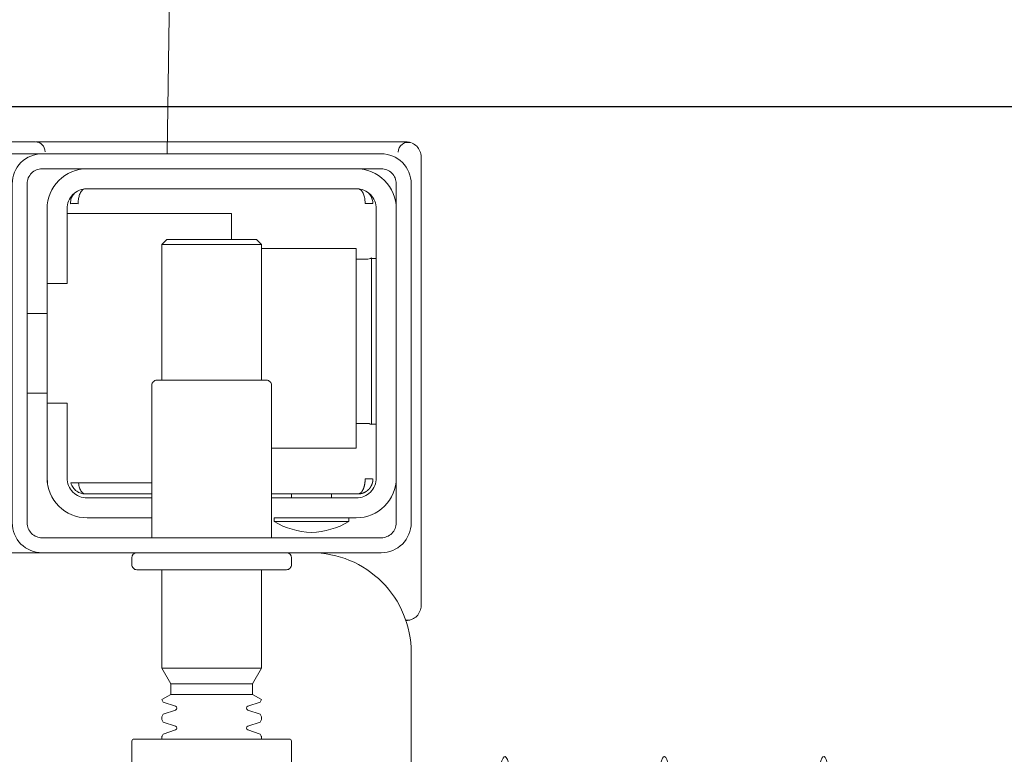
# Model space of a CAD drawing. Header units: millimetres. Extents: x -1893473 to 1546619, y -568027 to 942944.
# Tile 247 of 256: x 169673 to 169771, y -495437 to -495363. Entities that reach past the tile are written whole.
import ezdxf
from ezdxf.enums import TextEntityAlignment as Align

# ---------------------------------------------------------------- set-up
doc = ezdxf.new("R2010")
doc.units = ezdxf.units.MM
doc.header["$LTSCALE"] = 0.2
doc.layers.get('0').update_dxf_attribs({"lineweight": 0})
for name, color, linetype, lineweight in [('!! 0_Opis_pom', 9, 'Continuous', 13), ('!! 1_OPIS POM NOWE', 140, 'Continuous', 5), ('!! 2_wypos-sanitarne', 240, 'Continuous', 9), ('P-Opis nadproża', 150, 'Continuous', 9)]:
    doc.layers.add(name, color=color, linetype=linetype, lineweight=lineweight)
doc.layers.add('!! 1_zabudowa GK', color=33, linetype='Continuous')
doc.layers.add('!!_@ wypos sanit nd', color=7, linetype='Continuous', lineweight=0, plot=False)
doc.styles.add('ARIAL', font='tahoma.ttf')

# ---------------------------------------------------------------- blocks, each defined once
blk = doc.blocks.new('A$C324a30b8')
for points in [[(-0.178321, -0.478319), (-0.177971, -0.239159), (-0.17727, -0.119576), (-0.175524, 0.000001)], [(-0.175524, 0), (0.175524, 0)]]:
    blk.add_lwpolyline(points)
blk = doc.blocks.new('A$C4ebe9e89')
for points in [[(-0.159932, 0.04968), (-0.172483, 0.04968, 0.405519), (-0.171998, 0.05018), (-0.171998, 0.05088, 0.414214), (-0.172498, 0.05138), (-0.187498, 0.05138, 0.414214), (-0.187998, 0.05088), (-0.187998, 0.05018, 0.405519), (-0.187513, 0.04968), (-0.189998, 0.04968, -0.414214), (-0.199998, 0.05968), (-0.199998, 0.13968, -0.266001), (-0.195061, 0.148304)], [(-0.187998, 0.144827), (-0.187998, 0.068559, 0.414214), (-0.187798, 0.068359), (-0.175453, 0.068359), (-0.172198, 0.068359, 0.414214), (-0.171998, 0.068559), (-0.171998, 0.072359)], [(-0.184999, 0.068359), (-0.184999, 0.068117, -0.050055), (-0.184852, 0.067856), (-0.183635, 0.067448, -0.719897), (-0.183635, 0.067069), (-0.184852, 0.066662, -0.050055), (-0.184999, 0.0664), (-0.184999, 0.066117, -0.050055), (-0.184852, 0.065856), (-0.183635, 0.065448, -0.719897), (-0.183635, 0.065069), (-0.184852, 0.064662, -0.050055), (-0.184999, 0.0644), (-0.184099, 0.063881), (-0.184099, 0.062818), (-0.184999, 0.061259), (-0.184999, 0.05138)], [(-0.174999, 0.068359), (-0.174999, 0.068117, 0.050055), (-0.175145, 0.067856), (-0.176362, 0.067448, 0.719897), (-0.176362, 0.067069), (-0.175145, 0.066662, 0.050055), (-0.174999, 0.0664), (-0.174999, 0.066117, 0.050055), (-0.175145, 0.065856), (-0.176362, 0.065448, 0.719897), (-0.176362, 0.065069), (-0.175145, 0.064662, 0.050055), (-0.174999, 0.0644), (-0.175899, 0.063881), (-0.175899, 0.062818), (-0.174999, 0.061259), (-0.174999, 0.05138)], [(-0.200106, 0.056343, 0.091301), (-0.200554, 0.056035, 0.198909), (-0.200993, 0.054975)], [(-0.199445, 0.056398, 0.170835), (-0.200106, 0.056343)], [(-0.186248, 0.046561, 0.119096), (-0.189998, 0.047643, 0.119096), (-0.193748, 0.046561)], [(-0.185998, 0.04818), (-0.185998, 0.03288, 0.414214), (-0.185498, 0.03238), (-0.174498, 0.03238, 0.414214), (-0.173998, 0.03288), (-0.173998, 0.04818)], [(-0.198498, 0.04218, -0.414214), (-0.194498, 0.04618), (-0.186248, 0.04618), (-0.186248, 0.046561), (-0.193748, 0.046561), (-0.193748, 0.04618)], [(-0.173998, 0.04618), (-0.167498, 0.04618, -0.414214), (-0.163498, 0.04218), (-0.163529, 0.04268)], [(-0.185998, 0.04418), (-0.194498, 0.04418, 0.414214), (-0.196498, 0.04218), (-0.196498, 0.01518, 0.414214), (-0.194498, 0.01318), (-0.167498, 0.01318, 0.414214), (-0.165498, 0.01518), (-0.165498, 0.02268), (-0.163498, 0.02268), (-0.163498, 0.04218)], [(-0.163498, 0.03468), (-0.165498, 0.03468), (-0.165498, 0.04218, 0.414214), (-0.167498, 0.04418), (-0.173998, 0.04418)], [(-0.194498, 0.020247), (-0.19515, 0.020244), (-0.195421, 0.020242), (-0.1956, 0.020239), (-0.195666, 0.020236, 0.116465), (-0.19589, 0.020184), (-0.196006, 0.020125), (-0.196006, 0.036834), (-0.19589, 0.036776, 0.116465), (-0.195666, 0.036723), (-0.195421, 0.036717), (-0.19515, 0.036715), (-0.194498, 0.036712)], [(-0.167498, 0.01118, 0.414214), (-0.163498, 0.01518), (-0.163498, 0.02268)], [(-0.198498, 0.01518, 0.414214), (-0.194498, 0.01118)], [(-0.200993, 0.009984, 0.198909), (-0.200554, 0.008924, 0.091301), (-0.200106, 0.008616)], [(-0.162365, 0.008487), (-0.162495, 0.008488), (-0.162687, 0.00849), (-0.162936, 0.008491), (-0.163233, 0.008492), (-0.163566, 0.008493), (-0.163926, 0.008493), (-0.164275, 0.008493), (-0.197709, 0.008493), (-0.198409, 0.008493), (-0.199027, 0.008491), (-0.199482, 0.008488), (-0.199608, 0.008493), (-0.199728, 0.008507), (-0.199837, 0.008528), (-0.200033, 0.008586, 0.517033), (-0.198697, 0.009525)], [(-0.163298, 0.009479, 0.412536), (-0.162298, 0.008485), (-0.112504, 0.008485), (-0.112213, 0.008513), (-0.111933, 0.008597), (-0.111675, 0.008735), (-0.111448, 0.008919), (-0.111262, 0.009144), (-0.111122, 0.009401), (-0.111035, 0.00968)]]:
    blk.add_lwpolyline(points, format="xyb")
for points in [[(-0.184099, 0.063881), (-0.175899, 0.063881)], [(-0.175899, 0.062818), (-0.184099, 0.062818)], [(-0.174999, 0.061259), (-0.184999, 0.061259)], [(-0.200007, 0.056382), (-0.199875, 0.056422), (-0.199756, 0.056448), (-0.199624, 0.056465), (-0.19948, 0.056471)], [(-0.200993, 0.054975), (-0.200993, 0.009984)], [(-0.19478, 0.043779), (-0.185998, 0.043779)], [(-0.191998, 0.04418), (-0.191998, 0.043779)], [(-0.187998, 0.04418), (-0.187998, 0.043779)], [(-0.166636, 0.04268), (-0.166662, 0.042838), (-0.166686, 0.042951), (-0.166715, 0.04306), (-0.166749, 0.043164), (-0.166786, 0.043262), (-0.166834, 0.043367), (-0.166887, 0.043461), (-0.166944, 0.043545), (-0.167013, 0.043627), (-0.167096, 0.043698), (-0.167183, 0.043748), (-0.167284, 0.043779), (-0.167182, 0.043772), (-0.167077, 0.043758), (-0.166963, 0.043734), (-0.166862, 0.043705), (-0.166765, 0.043669), (-0.166661, 0.043622), (-0.166569, 0.043572), (-0.166462, 0.043503), (-0.16636, 0.043424), (-0.166266, 0.043337), (-0.16618, 0.043243), (-0.166102, 0.043141), (-0.166033, 0.043033), (-0.165973, 0.04292), (-0.165924, 0.042802), (-0.165884, 0.04268), (-0.173998, 0.04268)], [(-0.173998, 0.043779), (-0.167216, 0.043779)], [(-0.184999, 0.01918), (-0.194498, 0.01918), (-0.194498, 0.03918), (-0.185998, 0.03918)], [(-0.195909, 0.036785), (-0.196017, 0.036787), (-0.196155, 0.036788), (-0.196318, 0.03679), (-0.196498, 0.036791)], [(-0.161498, 0.03368), (-0.163498, 0.03368)], [(-0.184999, 0.03238), (-0.184999, 0.018759), (-0.184499, 0.018259), (-0.175499, 0.018259), (-0.174999, 0.018759), (-0.174999, 0.03238)], [(-0.161498, 0.02568), (-0.163498, 0.02568)], [(-0.196498, 0.020168), (-0.196318, 0.020169), (-0.196155, 0.020171), (-0.196017, 0.020172), (-0.195909, 0.020174)], [(-0.174999, 0.018759), (-0.184999, 0.018759)], [(-0.181998, 0.018259), (-0.181998, 0.01568), (-0.165498, 0.01568)], [(-0.166361, 0.013534), (-0.166252, 0.013637), (-0.166184, 0.013712), (-0.166122, 0.013791), (-0.166059, 0.013884), (-0.166004, 0.013978), (-0.165958, 0.014074), (-0.165919, 0.014169), (-0.165885, 0.014275), (-0.16586, 0.01438), (-0.165842, 0.014485), (-0.165833, 0.014585), (-0.165831, 0.014688), (-0.165931, 0.01468), (-0.166064, 0.01468), (-0.166296, 0.01468), (-0.166405, 0.01468), (-0.166505, 0.01468), (-0.166607, 0.014683), (-0.16661, 0.014583), (-0.166619, 0.014482), (-0.166625, 0.01438), (-0.166636, 0.014278), (-0.166652, 0.014176), (-0.166672, 0.014072), (-0.166697, 0.013967), (-0.166726, 0.013865), (-0.166758, 0.013769), (-0.166802, 0.013661), (-0.16685, 0.013562), (-0.166902, 0.013473), (-0.166968, 0.013383), (-0.167039, 0.013308), (-0.167118, 0.013246), (-0.167252, 0.01318), (-0.194749, 0.01318), (-0.194928, 0.013283), (-0.195007, 0.013359), (-0.195074, 0.013444), (-0.195129, 0.013531), (-0.19518, 0.01363), (-0.195221, 0.013724), (-0.195257, 0.013825), (-0.19529, 0.013933), (-0.195318, 0.014045), (-0.195338, 0.014146), (-0.195355, 0.014249), (-0.195368, 0.014354), (-0.195378, 0.014462), (-0.195384, 0.014576), (-0.195386, 0.01468), (-0.196166, 0.014666), (-0.196162, 0.014565), (-0.19615, 0.014459), (-0.19613, 0.014353), (-0.196104, 0.014253), (-0.196069, 0.014148), (-0.19603, 0.014055), (-0.195979, 0.013954), (-0.195924, 0.013863), (-0.195861, 0.013773), (-0.195791, 0.013687), (-0.195714, 0.013607), (-0.195633, 0.013533)]]:
    blk.add_lwpolyline(points)
for points in [[(-0.199998, 0.01268), (-0.199998, 0.04668, -0.414214), (-0.196998, 0.04968), (-0.162998, 0.04968, -0.414214), (-0.159998, 0.04668), (-0.159998, 0.01268, -0.414214), (-0.162998, 0.00968), (-0.196998, 0.00968, -0.414214)], [(-0.161498, 0.04668), (-0.161498, 0.01268, -0.414214), (-0.162998, 0.01118), (-0.196998, 0.01118, -0.414214), (-0.198498, 0.01268), (-0.198498, 0.04668, -0.414214), (-0.196998, 0.04818), (-0.162998, 0.04818, -0.414214)]]:
    blk.add_lwpolyline(points, format="xyb", close=True)
blk.add_lwpolyline([(-0.194666, 0.043779), (-0.194664, 0.043779), (-0.194663, 0.043779), (-0.194663, 0.043779), (-0.194662, 0.043779), (-0.194662, 0.043779), (-0.194661, 0.043779), (-0.194661, 0.043779), (-0.194661, 0.043779), (-0.19466, 0.043779), (-0.194661, 0.043779), (-0.194661, 0.043779), (-0.194661, 0.043779), (-0.194662, 0.043779), (-0.194663, 0.043779), (-0.194663, 0.043779), (-0.194665, 0.043779), (-0.194667, 0.043779), (-0.194669, 0.043779), (-0.194672, 0.043779), (-0.194674, 0.043778), (-0.194677, 0.043778), (-0.19468, 0.043778), (-0.194692, 0.043778), (-0.194698, 0.043777), (-0.194704, 0.043777), (-0.194707, 0.043777), (-0.19471, 0.043776), (-0.194712, 0.043776), (-0.194715, 0.043776), (-0.194717, 0.043776), (-0.194719, 0.043775), (-0.194723, 0.043775), (-0.194725, 0.043774), (-0.194726, 0.043774), (-0.194729, 0.043773), (-0.194731, 0.043773), (-0.194732, 0.043773), (-0.194733, 0.043773), (-0.194735, 0.043772), (-0.194736, 0.043772), (-0.194738, 0.043772), (-0.194739, 0.043771), (-0.194741, 0.043771), (-0.194743, 0.04377), (-0.194746, 0.04377), (-0.194748, 0.043769), (-0.194751, 0.043769), (-0.194753, 0.043768), (-0.194756, 0.043767), (-0.194759, 0.043767), (-0.194762, 0.043766), (-0.194765, 0.043765), (-0.194768, 0.043764), (-0.194772, 0.043763), (-0.194778, 0.043761), (-0.194785, 0.043759), (-0.194792, 0.043756), (-0.194799, 0.043754), (-0.194805, 0.043751), (-0.194812, 0.043748), (-0.194819, 0.043745), (-0.194827, 0.043742), (-0.194834, 0.043738), (-0.194841, 0.043735), (-0.194848, 0.043731), (-0.194855, 0.043727), (-0.194862, 0.043723), (-0.194869, 0.043719), (-0.194876, 0.043714), (-0.194883, 0.04371), (-0.19489, 0.043705), (-0.194897, 0.0437), (-0.194904, 0.043695), (-0.194911, 0.04369), (-0.194918, 0.043684), (-0.194925, 0.043679), (-0.194932, 0.043673), (-0.194939, 0.043668), (-0.194946, 0.043662), (-0.194952, 0.043656), (-0.194959, 0.043649), (-0.194966, 0.043643), (-0.194973, 0.043637), (-0.194979, 0.04363), (-0.194986, 0.043623), (-0.194993, 0.043616), (-0.194999, 0.043609), (-0.195006, 0.043602), (-0.195012, 0.043594), (-0.195019, 0.043587), (-0.195025, 0.043579), (-0.195032, 0.043571), (-0.195038, 0.043563), (-0.195044, 0.043555), (-0.195051, 0.043547), (-0.195057, 0.043539), (-0.195063, 0.04353), (-0.195069, 0.043522), (-0.195076, 0.043513), (-0.195082, 0.043504), (-0.195088, 0.043495), (-0.195094, 0.043486), (-0.1951, 0.043477), (-0.195106, 0.043467), (-0.195111, 0.043458), (-0.195117, 0.043448), (-0.195123, 0.043438), (-0.195129, 0.043428), (-0.195134, 0.043418), (-0.19514, 0.043408), (-0.195145, 0.043398), (-0.195151, 0.043388), (-0.195156, 0.043377), (-0.195162, 0.043366), (-0.195167, 0.043356), (-0.195173, 0.043345), (-0.195178, 0.043334), (-0.195183, 0.043323), (-0.195188, 0.043312), (-0.195193, 0.0433), (-0.195198, 0.043289), (-0.195203, 0.043277), (-0.195208, 0.043266), (-0.195213, 0.043254), (-0.195218, 0.043242), (-0.195223, 0.04323), (-0.195227, 0.043218), (-0.195232, 0.043206), (-0.195236, 0.043194), (-0.195241, 0.043181), (-0.195245, 0.043169), (-0.19525, 0.043157), (-0.195258, 0.043132), (-0.195266, 0.043106), (-0.195274, 0.043081), (-0.195282, 0.043055), (-0.195289, 0.043029), (-0.195296, 0.043003), (-0.195303, 0.042977), (-0.19531, 0.042951), (-0.195316, 0.042925), (-0.195322, 0.042898), (-0.195327, 0.042872), (-0.195333, 0.042845), (-0.195338, 0.042819), (-0.195343, 0.042792), (-0.195347, 0.042765), (-0.195351, 0.042739), (-0.195355, 0.042712), (-0.195359, 0.042685), (-0.195362, 0.042658), (-0.195366, 0.042632), (-0.195368, 0.042605), (-0.195371, 0.042578), (-0.195372, 0.042565), (-0.195373, 0.042559), (-0.195373, 0.042552), (-0.195374, 0.042546), (-0.195375, 0.04254), (-0.195375, 0.042534), (-0.195375, 0.042528), (-0.195376, 0.042522), (-0.195376, 0.042516), (-0.195377, 0.042511), (-0.195377, 0.042505), (-0.195377, 0.0425), (-0.195378, 0.042495), (-0.195378, 0.04249), (-0.195378, 0.042485), (-0.195379, 0.04248), (-0.195379, 0.042476), (-0.195379, 0.042471), (-0.195379, 0.042467), (-0.19538, 0.042463), (-0.19538, 0.04246), (-0.19538, 0.042456), (-0.19538, 0.042453), (-0.19538, 0.04245), (-0.195381, 0.042447), (-0.195381, 0.042444), (-0.195381, 0.042441), (-0.195381, 0.042439), (-0.195381, 0.042437), (-0.195381, 0.042434), (-0.195381, 0.04243), (-0.195382, 0.042427), (-0.195382, 0.042424), (-0.195382, 0.042421), (-0.195382, 0.042415), (-0.195383, 0.042409), (-0.195383, 0.042404), (-0.195384, 0.042399), (-0.195384, 0.042394), (-0.195384, 0.04239), (-0.195384, 0.042385), (-0.195384, 0.042381), (-0.195384, 0.042376), (-0.195384, 0.042371), (-0.195384, 0.042367), (-0.195383, 0.042362), (-0.195383, 0.042357), (-0.195382, 0.042353), (-0.195382, 0.042348), (-0.195381, 0.042344), (-0.19538, 0.04234), (-0.195379, 0.042336), (-0.195378, 0.042329), (-0.195377, 0.042321), (-0.195376, 0.042317), (-0.195376, 0.042313), (-0.195376, 0.04231), (-0.195376, 0.042306), (-0.195376, 0.042302), (-0.195377, 0.042299), (-0.195377, 0.042295), (-0.195378, 0.042291), (-0.19538, 0.042288), (-0.195381, 0.042286), (-0.195381, 0.042285), (-0.195382, 0.042283), (-0.195383, 0.042282), (-0.195385, 0.042281), (-0.195386, 0.042279), (-0.195387, 0.042277), (-0.195389, 0.042276), (-0.195391, 0.042274), (-0.195394, 0.042273), (-0.195396, 0.042272), (-0.195398, 0.042271), (-0.1954, 0.04227), (-0.195403, 0.04227), (-0.195408, 0.04227), (-0.195412, 0.04227), (-0.195417, 0.042271), (-0.195422, 0.042272), (-0.195431, 0.042275), (-0.195441, 0.042279), (-0.195446, 0.04228), (-0.195451, 0.042282), (-0.195457, 0.042283), (-0.19546, 0.042283), (-0.195464, 0.042284), (-0.195471, 0.042284), (-0.195479, 0.042284), (-0.195486, 0.042284), (-0.195494, 0.042284), (-0.195502, 0.042283), (-0.19551, 0.042282), (-0.195519, 0.042282), (-0.195528, 0.042281), (-0.195538, 0.04228), (-0.195548, 0.04228), (-0.195559, 0.042279), (-0.195569, 0.042279), (-0.19558, 0.042279), (-0.19559, 0.042279), (-0.195612, 0.042279), (-0.195634, 0.042279), (-0.195655, 0.042279), (-0.195676, 0.042279), (-0.195697, 0.042279), (-0.195737, 0.042279), (-0.195757, 0.042279), (-0.195777, 0.042279), (-0.195948, 0.042279), (-0.195962, 0.042279), (-0.195976, 0.042279), (-0.19599, 0.042279), (-0.196003, 0.042279), (-0.196016, 0.042279), (-0.196028, 0.042279), (-0.19604, 0.042279), (-0.196051, 0.042279), (-0.196062, 0.042279), (-0.196072, 0.042279), (-0.196082, 0.04228), (-0.196091, 0.042281), (-0.1961, 0.042282), (-0.196108, 0.042283), (-0.196115, 0.042284), (-0.196128, 0.042287), (-0.196134, 0.042287), (-0.19614, 0.042288), (-0.196144, 0.042289), (-0.196149, 0.042288), (-0.196151, 0.042288), (-0.196153, 0.042288), (-0.196154, 0.042287), (-0.196156, 0.042287), (-0.196157, 0.042286), (-0.196159, 0.042285), (-0.19616, 0.042283), (-0.196161, 0.042282), (-0.196162, 0.04228), (-0.196163, 0.042278), (-0.196163, 0.042276), (-0.196164, 0.042273), (-0.196165, 0.042271), (-0.196165, 0.04227), (-0.196165, 0.04227), (-0.196165, 0.042269), (-0.196165, 0.042269), (-0.196166, 0.04227), (-0.196166, 0.042271), (-0.196166, 0.042272), (-0.196166, 0.042274), (-0.196166, 0.042276), (-0.196166, 0.042279), (-0.196166, 0.042282), (-0.196166, 0.042286), (-0.196166, 0.042289), (-0.196166, 0.042293), (-0.196166, 0.042301), (-0.196166, 0.04231), (-0.196166, 0.042318), (-0.196165, 0.042327), (-0.196165, 0.042335), (-0.196165, 0.04234), (-0.196165, 0.042345), (-0.196164, 0.042349), (-0.196164, 0.042355), (-0.196164, 0.04236), (-0.196164, 0.042363), (-0.196163, 0.042366), (-0.196163, 0.042379), (-0.196162, 0.042386), (-0.196162, 0.042392), (-0.196161, 0.042399), (-0.196161, 0.042403), (-0.196161, 0.042407), (-0.19616, 0.04241), (-0.19616, 0.042415), (-0.19616, 0.042419), (-0.196159, 0.042423), (-0.196159, 0.042428), (-0.196158, 0.042433), (-0.196158, 0.042439), (-0.196157, 0.042444), (-0.196156, 0.04245), (-0.196156, 0.042454), (-0.196156, 0.042456), (-0.196155, 0.042459), (-0.196155, 0.042462), (-0.196155, 0.042465), (-0.196154, 0.042468), (-0.196154, 0.042472), (-0.196153, 0.042476), (-0.196153, 0.04248), (-0.196152, 0.042485), (-0.196151, 0.042489), (-0.196151, 0.042495), (-0.19615, 0.0425), (-0.196149, 0.042505), (-0.196148, 0.042511), (-0.196147, 0.042517), (-0.196146, 0.042523), (-0.196145, 0.04253), (-0.196144, 0.042536), (-0.196143, 0.042543), (-0.196141, 0.04255), (-0.19614, 0.042557), (-0.196139, 0.042564), (-0.196137, 0.042572), (-0.196136, 0.042579), (-0.196134, 0.042587), (-0.196132, 0.042595), (-0.196131, 0.042603), (-0.196129, 0.042612), (-0.196125, 0.042628), (-0.196121, 0.042645), (-0.196117, 0.042661), (-0.196112, 0.042677), (-0.196108, 0.042694), (-0.196103, 0.04271), (-0.196098, 0.042726), (-0.196093, 0.042742), (-0.196088, 0.042758), (-0.196082, 0.042774), (-0.196076, 0.04279), (-0.196071, 0.042806), (-0.196065, 0.042822), (-0.196058, 0.042837), (-0.196052, 0.042853), (-0.196045, 0.042869), (-0.196039, 0.042884), (-0.196032, 0.042899), (-0.196025, 0.042915), (-0.196018, 0.04293), (-0.19601, 0.042945), (-0.196003, 0.04296), (-0.195995, 0.042975), (-0.195987, 0.04299), (-0.195979, 0.043005), (-0.195971, 0.043019), (-0.195962, 0.043034), (-0.195954, 0.043048), (-0.195945, 0.043063), (-0.195936, 0.043077), (-0.195927, 0.043091), (-0.195918, 0.043106), (-0.195909, 0.04312), (-0.195899, 0.043133), (-0.195889, 0.043147), (-0.19588, 0.043161), (-0.19587, 0.043175), (-0.195859, 0.043188), (-0.195849, 0.043201), (-0.195839, 0.043215), (-0.195828, 0.043228), (-0.195817, 0.043241), (-0.195806, 0.043254), (-0.195795, 0.043266), (-0.195784, 0.043279), (-0.195773, 0.043292), (-0.195761, 0.043304), (-0.19575, 0.043316), (-0.195738, 0.043328), (-0.195726, 0.04334), (-0.195714, 0.043352), (-0.195702, 0.043364), (-0.19569, 0.043375), (-0.195678, 0.043387), (-0.195665, 0.043398), (-0.195653, 0.043409), (-0.19564, 0.04342), (-0.195627, 0.043431), (-0.195614, 0.043442), (-0.195601, 0.043452), (-0.195588, 0.043463), (-0.195574, 0.043473), (-0.195561, 0.043483), (-0.195547, 0.043493), (-0.195534, 0.043503), (-0.19552, 0.043513), (-0.195506, 0.043522), (-0.195492, 0.043532), (-0.195478, 0.043541), (-0.195463, 0.04355), (-0.195449, 0.043559), (-0.195435, 0.043567), (-0.19542, 0.043576), (-0.195405, 0.043584), (-0.195391, 0.043593), (-0.195376, 0.043601), (-0.195361, 0.043609), (-0.195346, 0.043616), (-0.195331, 0.043624), (-0.195316, 0.043631), (-0.1953, 0.043639), (-0.195285, 0.043646), (-0.19527, 0.043652), (-0.195254, 0.043659), (-0.195239, 0.043666), (-0.195223, 0.043672), (-0.195207, 0.043678), (-0.195191, 0.043684), (-0.195176, 0.04369), (-0.19516, 0.043696), (-0.195144, 0.043701), (-0.195128, 0.043706), (-0.195112, 0.043712), (-0.195096, 0.043716), (-0.195079, 0.043721), (-0.195063, 0.043726), (-0.195047, 0.04373), (-0.19503, 0.043734), (-0.195014, 0.043738), (-0.194997, 0.043742), (-0.194981, 0.043746), (-0.194964, 0.043749), (-0.194948, 0.043753), (-0.194931, 0.043756), (-0.194915, 0.043759), (-0.194906, 0.04376), (-0.194897, 0.043761), (-0.194888, 0.043763), (-0.194878, 0.043764), (-0.194868, 0.043766), (-0.194857, 0.043767), (-0.194846, 0.043768), (-0.194835, 0.04377), (-0.194823, 0.043771), (-0.194811, 0.043772), (-0.194799, 0.043773), (-0.194792, 0.043774), (-0.194786, 0.043774), (-0.194781, 0.043775), (-0.194775, 0.043775), (-0.19477, 0.043776), (-0.194765, 0.043776), (-0.194755, 0.043777), (-0.194745, 0.043777), (-0.194741, 0.043777), (-0.194736, 0.043778), (-0.194732, 0.043778), (-0.194728, 0.043778), (-0.194712, 0.043779), (-0.194704, 0.043779), (-0.194696, 0.043779), (-0.194694, 0.043779), (-0.194692, 0.043779), (-0.19469, 0.043779), (-0.194689, 0.043779), (-0.194686, 0.043779), (-0.194683, 0.043779), (-0.194678, 0.043779), (-0.194676, 0.043779), (-0.194673, 0.043779), (-0.194671, 0.043779), (-0.19467, 0.043779), (-0.194668, 0.043779)], close=True)
for centre in [(-0.241363, 0.125806), (-0.225377, 0.125806), (-0.209392, 0.125806)]:
    blk.add_ellipse(centre, major_axis=(0, 0.055698), ratio=0.04256, start_param=0.705617, end_param=3.691026)
blk = doc.blocks.new('A$C2EB40A8D')
at = {"layer": '!! 1_zabudowa GK'}
blk.add_lwpolyline([(6407.5648, -969.98603), (3298.87011, -969.98603)], dxfattribs=at)
at = {"layer": '!! 2_wypos-sanitarne', "xscale": 1000, "yscale": 1000, "zscale": 1000, "rotation": 180}
blk.add_blockref('A$C324a30b8', (5843.98841, -974.6955), dxfattribs=at)
at = {"layer": '!!_@ wypos sanit nd', "xscale": 1000, "yscale": 1000, "zscale": 1000, "rotation": 180}
blk.add_blockref('A$C4ebe9e89', (5843.98841, -965.0155), dxfattribs=at)
at = {"layer": '!! 0_Opis_pom', "ltscale": 0.7, "style": 'ARIAL'}
for tag, p in [('B1,21', (-891.77727, 31796.97458)), ('A1,16', (-13651.31084, 31587.95236)), ('B1,19', (-5798.61305, 31587.22944)), ('B1/17', (-9701.43347, 31565.05244)), ('1,23', (10805.41388, 31565.05244)), ('1,22', (4526.58954, 31507.65132)), ('A1,1', (-16866.13618, 31459.3792)), ('B1,18', (-7791.62894, 31330.08444)), ('B1,20', (-2961.4347, 31167.05787)), ('A1,6', (-19287.17717, 30923.71998)), ('B1,1', (14135.63445, 30913.92963)), ('B1,3', (17346.74696, 30023.81022)), ('B1,4', (29817.71501, 29157.67457)), ('A1,5', (-23454.5385, 28820.77901)), ('A1,2', (-17502.57721, 28602.57524)), ('B1,2D', (2616.16402, 28559.52261)), ('A1,15', (-13651.31084, 28261.46046)), ('B1,4', (29883.58177, 28158.35876)), ('B1,2B', (18801.54781, 27650.12382)), ('B1,2A', (13086.7373, 27376.04393)), ('A1,3', (-16846.27912, 25980.40356)), ('B1,8', (9089.53994, 25356.27639)), ('B1,6', (31915.87888, 23754.79829)), ('A1,4', (-24010.17576, 23559.17399)), ('B1,14', (-11621.32288, 23261.44183)), ('B1,13', (-3080.55208, 22924.09997)), ('B1,5', (29245.49088, 22896.69268)), ('B1,10', (3982.60923, 22874.21277)), ('B1,9', (5634.43488, 22623.92098)), ('B1,2C', (13327.26639, 22378.5328)), ('B1,7', (16398.41175, 22348.28836)), ('B1,11', (5553.20442, 20939.83877)), ('B1,12', (3693.27174, 20628.72148)), ('C1,3', (5969.08376, 16336.01084)), ('C1,2', (11955.93711, 11671.55655)), ('C1,1', (15659.17205, 11415.94196)), ('C1,4', (5140.00888, 9205.5831)), ('C1,5', (5680.4486, 6154.54995)), ('C1,10', (16327.05085, 6080.66085)), ('C1,9', (16526.57171, 3173.45283)), ('C1,6', (6367.37903, 2771.84181)), ('D0,18', (-1981.87701, -110.73158)), ('D0,7', (-13531.42299, -1159.67649)), ('C1,7', (7275.77161, -1303.00991)), ('D0,17', (2064.87671, -1345.69113)), ('D0,3', (-9324.21674, -1442.63631)), ('D0,6', (-17529.61851, -1957.37463)), ('D0,10', (-21369.4432, -2140.60378)), ('D,09', (-12990.08379, -2746.32902)), ('D0,2', (-5516.19514, -3101.87722)), ('D0,16', (2266.73061, -3284.15369)), ('D0,8', (-14357.79539, -3567.69719)), ('D0,5', (-10461.54478, -3629.26575)), ('D0,4', (-8396.53404, -4353.7937)), ('D0,15', (1974.41895, -5205.84774)), ('D0,1', (-5633.49598, -5662.48534)), ('D0,11', (-23334.09291, -6045.78706)), ('D0,12', (-22436.85763, -9302.9678)), ('D0,13', (-22436.85763, -11581.16526)), ('D0,14', (-13645.94445, -11884.57769))]:
    blk.add_attdef(tag, text='', height=119.68, dxfattribs=at).set_placement(p, align=Align.MIDDLE_CENTER)
at = {"layer": '!! 1_OPIS POM NOWE', "style": 'ARIAL'}
for tag, p in [('C1.7A', (7769.3756, 685.765)), ('C1.7C', (7655.80151, -2045.04756)), ('C1.8B', (10935.93068, -2107.41983)), ('C1.8A', (13897.39715, -2120.69016)), ('C1.7B', (8274.43201, -3270.18959)), ('E1.2', (16701.02923, -5331.07351)), ('E1.5E', (21974.23379, -5463.99012)), ('E1.5D', (24989.27391, -5785.36474)), ('E1.1', (8357.81567, -5851.01076)), ('E1.5C', (25222.53959, -6394.64172)), ('E1.5B', (27694.70831, -7009.86571)), ('E1.6', (5279.46063, -8141.28746)), ('E1.5A', (25547.9555, -8495.18994)), ('E1.5G', (23977.19473, -9792.46695)), ('E1.5F', (22414.7084, -9822.66389)), ('E1,4', (13935.69867, -10458.20073)), ('E1.5L', (28030.8296, -11267.7725)), ('E1.3', (5639.18862, -11994.01941)), ('E1.5H', (23988.49716, -12231.38049)), ('E1.5K', (27714.73934, -12977.98364)), ('E1.5I', (22290.68736, -13989.9049)), ('E1.5J', (27095.71534, -16088.17469))]:
    blk.add_attdef(tag, text='', height=119.68, dxfattribs=at).set_placement(p, align=Align.MIDDLE_CENTER)

msp = doc.modelspace()

# ---------------------------------------------------------------- block references
at = {"layer": 'P-Opis nadproża', "color": 4}
msp.add_blockref('A$C2EB40A8D', (163667.94092, -494401.63474), dxfattribs=at)

doc.saveas('drawing.dxf')
